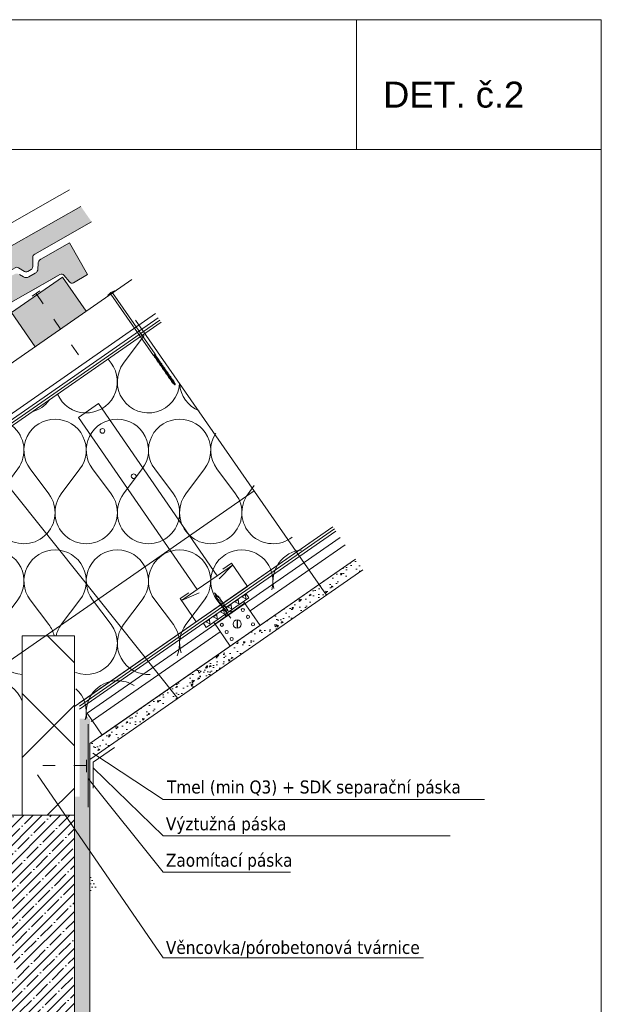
# Model space of a CAD drawing. Header units: millimetres. Extents: x -105824 to -100731, y 43743 to 47488.
# Tile 25 of 25: x -101297 to -100736, y 46519 to 47467. Entities that reach past the tile are written whole.
import ezdxf

# ---------------------------------------------------------------- set-up
doc = ezdxf.new("R2010")
doc.units = ezdxf.units.MM
doc.header["$MEASUREMENT"] = 0
doc.linetypes.add('ASFALT', pattern=[30, 12, -18])
doc.styles.add('GENEROVANÝ_STYL_1', font='tahoma.ttf')
doc.styles.add('GENEROVANÝ_STYL_3', font='txt')
doc.linetypes.add('IZOLACE', pattern='A,0,[1,Detail č.2 DETAIL ŘÍMSY1.Shx,S=7.93651e-07,R=0,X=0,Y=0],-0.4001,0', length=0.4001)
doc.linetypes.add('PE', pattern='A,0,[2,Detail č.2 DETAIL ŘÍMSY1.Shx,S=0.1501,R=0,X=0,Y=0],-0.1501,0', length=0.1501)
pattern_1 = [(94.793134, (-186600.5585, 21199.568), (-7.6340477, 3.59342764), [4.21875, -4.21875]), (154.793134, (-186600.5585, 21199.568), (6.92902346, 4.8145654), [4.21875, -4.21875]), (34.793134, (-186604.3756, 21201.3645), (-0.7050242, 8.40799304), [4.21875, -4.21875])]

# ---------------------------------------------------------------- blocks, each defined once
blk = doc.blocks.new('*X3')
at = {"color": 30, "linetype": 'Continuous', "lineweight": 20, "true_color": 0xff6600}
for p, q in [((-101196.77, 47136.55), (-101178.77, 47160.55)), ((-101208.77, 47136.55), (-101211.67, 47140.41)), ((-101376.77, 47010.55), (-101358.77, 47034.55)), ((-101328.77, 47010.55), (-101346.77, 47034.55)), ((-101316.77, 47010.55), (-101298.77, 47034.55)), ((-101268.77, 47010.55), (-101286.77, 47034.55)), ((-101256.77, 47010.55), (-101238.77, 47034.55)), ((-101208.77, 47010.55), (-101226.77, 47034.55)), ((-101196.77, 47010.55), (-101178.77, 47034.55)), ((-101148.77, 47010.55), (-101166.77, 47034.55)), ((-101136.77, 47010.55), (-101118.77, 47034.55)), ((-101088.77, 47010.55), (-101106.77, 47034.55)), ((-101388.77, 47010.55), (-101392.13, 47015.02)), ((-101076.77, 47010.55), (-101070.81, 47018.51)), ((-101556.77, 46884.55), (-101538.77, 46908.55)), ((-101508.77, 46884.55), (-101526.77, 46908.55)), ((-101496.77, 46884.55), (-101478.77, 46908.55)), ((-101448.77, 46884.55), (-101466.77, 46908.55)), ((-101436.77, 46884.55), (-101418.77, 46908.55)), ((-101388.77, 46884.55), (-101406.77, 46908.55)), ((-101376.77, 46884.55), (-101358.77, 46908.55)), ((-101328.77, 46884.55), (-101346.77, 46908.55)), ((-101316.77, 46884.55), (-101298.77, 46908.55)), ((-101268.77, 46884.55), (-101286.77, 46908.55)), ((-101256.77, 46884.55), (-101238.77, 46908.55)), ((-101208.77, 46884.55), (-101226.77, 46908.55)), ((-101196.77, 46884.55), (-101178.77, 46908.55)), ((-101148.77, 46884.55), (-101166.77, 46908.55)), ((-101136.77, 46884.55), (-101118.77, 46908.55)), ((-101093.38, 46890.69), (-101106.77, 46908.55)), ((-101568.77, 46884.55), (-101572.58, 46889.63)), ((-101616.77, 46758.55), (-101598.77, 46782.55)), ((-101568.77, 46758.55), (-101586.77, 46782.55)), ((-101556.77, 46758.55), (-101538.77, 46782.55)), ((-101508.77, 46758.55), (-101526.77, 46782.55)), ((-101496.77, 46758.55), (-101478.77, 46782.55)), ((-101448.77, 46758.55), (-101466.77, 46782.55)), ((-101628.77, 46758.55), (-101629.16, 46759.06))]:
    blk.add_line(p, q, dxfattribs=at)
for centre, start, end in [((-101202.77, 47178.55), 323.1301, 329.15645), ((-101232.77, 47118.55), 203.44208, 36.8699), ((-101172.77, 47118.55), 143.1301, 356.29732), ((-101112.77, 47118.55), 184.0625, 248.50731), ((-101292.77, 47118.55), 285.59907, 323.9872), ((-101262.77, 47052.55), 90, 216.8699), ((-101262.77, 47052.55), 323.1301, 90), ((-101202.77, 47052.55), 90, 216.8699), ((-101202.77, 47052.55), 323.1301, 90), ((-101142.77, 47052.55), 90, 216.8699), ((-101142.77, 47052.55), 323.1301, 90), ((-101322.77, 47052.55), 323.1301, 51.75009), ((-101082.77, 47052.55), 146.77877, 216.8699), ((-101382.77, 47052.55), 323.1301, 336.62743), ((-101322.77, 47052.55), 197.83618, 216.8699), ((-101412.77, 46992.55), 201.95233, 36.8699), ((-101352.77, 46992.55), 143.1301, 36.8699), ((-101292.77, 46992.55), 143.1301, 36.8699), ((-101232.77, 46992.55), 143.1301, 36.8699), ((-101172.77, 46992.55), 143.1301, 36.8699), ((-101112.77, 46992.55), 143.1301, 36.8699), ((-101052.77, 46992.55), 143.1301, 307.85559), ((-101472.77, 46992.55), 281.57162, 328.01464), ((-101442.77, 46926.55), 90, 216.8699), ((-101442.77, 46926.55), 323.1301, 90), ((-101382.77, 46926.55), 90, 216.8699), ((-101382.77, 46926.55), 323.1301, 90), ((-101322.77, 46926.55), 90, 216.8699), ((-101322.77, 46926.55), 323.1301, 90), ((-101262.77, 46926.55), 90, 216.8699), ((-101262.77, 46926.55), 323.1301, 90), ((-101202.77, 46926.55), 90, 216.8699), ((-101202.77, 46926.55), 323.1301, 90), ((-101142.77, 46926.55), 90, 216.8699), ((-101142.77, 46926.55), 323.1301, 90), ((-101082.77, 46926.55), 90, 216.8699), ((-101082.77, 46926.55), 343.64494, 90), ((-101022.77, 46926.55), 94.73186, 193.53745), ((-101502.77, 46926.55), 323.1301, 53.27933), ((-101502.77, 46926.55), 196.30694, 216.8699), ((-101562.77, 46926.55), 323.1301, 339.29031), ((-101592.77, 46866.55), 200.4537, 36.8699), ((-101532.77, 46866.55), 143.1301, 36.8699), ((-101472.77, 46866.55), 143.1301, 36.8699), ((-101412.77, 46866.55), 143.1301, 36.8699), ((-101352.77, 46866.55), 143.1301, 36.8699), ((-101292.77, 46866.55), 143.1301, 266.50292), ((-101292.77, 46866.55), 14.00176, 36.8699), ((-101232.77, 46866.55), 143.1301, 165.99824), ((-101232.77, 46866.55), 249.80637, 36.8699), ((-101172.77, 46866.55), 143.1301, 273.25136), ((-101172.77, 46866.55), 336.43317, 36.8699), ((-101112.77, 46866.55), 143.1301, 197.93472), ((-101652.77, 46866.55), 321.9331, 331.46852), ((-101622.77, 46800.55), 90, 102.28111), ((-101622.77, 46800.55), 323.1301, 90), ((-101562.77, 46800.55), 90, 216.8699), ((-101562.77, 46800.55), 323.1301, 90), ((-101502.77, 46800.55), 90, 216.8699), ((-101502.77, 46800.55), 323.1301, 90), ((-101442.77, 46800.55), 90, 216.8699), ((-101442.77, 46800.55), 10.32597, 90), ((-101382.77, 46800.55), 90, 169.67403), ((-101382.77, 46800.55), 10.32597, 90), ((-101322.77, 46800.55), 90, 169.67403), ((-101322.77, 46800.55), 20.11533, 90), ((-101262.77, 46800.55), 345.36344, 47.94591), ((-101202.77, 46800.55), 90, 192.35535), ((-101202.77, 46800.55), 57.32918, 90), ((-101652.77, 46740.55), 321.93331, 36.8699), ((-101592.77, 46740.55), 143.1301, 36.8699), ((-101532.77, 46740.55), 143.1301, 36.8699), ((-101472.77, 46740.55), 143.1301, 36.8699), ((-101412.77, 46740.55), 154.21964, 205.78036), ((-101622.77, 46674.55), 90, 102.28098), ((-101622.77, 46674.55), 62.58104, 90), ((-101562.77, 46674.55), 90, 115.64444), ((-101562.77, 46674.55), 65.78788, 90), ((-101502.77, 46674.55), 90, 111.9936), ((-101502.77, 46674.55), 69.43872, 90), ((-101442.77, 46674.55), 90, 107.61248), ((-101442.77, 46674.55), 84.28777, 90)]:
    blk.add_arc(centre, 30, start, end, dxfattribs=at)
blk = doc.blocks.new('výplň_1_1', base_point=(0, 0))
at = {"color": 30, "linetype": 'Continuous', "lineweight": 20, "true_color": 0xff6600}
blk.add_blockref('*X3', (0, 0), dxfattribs=at)

msp = doc.modelspace()

# ---------------------------------------------------------------- hatches: boundary and pattern name
at = {"linetype": 'Continuous', "lineweight": 20, "true_color": 0xff6600}
for points in [[(-101284.24, 47238.4, -0.268535), (-101282.44, 47241.46), (-101227.53, 47272.61), (-101237.96, 47287.63), (-101324.52, 47238.53, 0.255685), (-101330.01, 47216.17), (-101326.13, 47201.56), (-101316.66, 47206.93, 0.198911), (-101315.24, 47208.76), (-101311.71, 47221.52, -0.197952), (-101310.29, 47223.34), (-101301.2, 47228.49, -0.267722), (-101298.16, 47228.47), (-101292.13, 47224.93, 0.270431), (-101289.1, 47224.89), (-101285.84, 47226.74, 0.267947), (-101284.3, 47229.36)], [(-101599.42, 47049.13, 0.255685), (-101604.92, 47026.78), (-101601.03, 47012.17), (-101591.57, 47017.54, 0.198911), (-101590.14, 47019.37), (-101586.62, 47032.13, -0.197952), (-101585.19, 47033.95), (-101576.1, 47039.1, -0.267722), (-101573.07, 47039.08), (-101567.04, 47035.53, 0.270431), (-101564.01, 47035.5), (-101560.75, 47037.35, 0.267947), (-101559.21, 47039.96), (-101559.14, 47049.01, -0.268535), (-101557.35, 47052.07), (-101258.04, 47221.85, -0.364957), (-101254.21, 47221.16), (-101248.94, 47214.78, 0.36397), (-101245.1, 47214.07), (-101231.48, 47221.8), (-101248.83, 47252.39), (-101276.66, 47236.6, 0.267947), (-101279.22, 47232.24), (-101279.26, 47227.56, -0.267952), (-101281.82, 47223.2), (-101288.12, 47219.63, -0.267826), (-101293.18, 47219.67), (-101297.2, 47222.04, 0.267949), (-101302.26, 47222.08), (-101305.24, 47220.39, 0.198913), (-101307.62, 47217.33), (-101310.7, 47206.2, -0.198912), (-101313.08, 47203.15), (-101326.15, 47195.73), (-101329.76, 47202.1)], [(-101255.65, 47219.44), (-101304.92, 47185.2), (-101282.1, 47152.36), (-101232.83, 47186.59)]]:
    msp.add_hatch(color=30, dxfattribs=at).paths.add_polyline_path(points)
h = msp.add_hatch(dxfattribs=at)
h.set_pattern_fill('AR_CONC_0001', color=30, style=0, pattern_type=2)
h.set_pattern_definition([(230, (-214495.819, 151184.403), (-17.9315046, 1.5688034), [1.875, -20.625]), (175, (-214495.819, 151184.403), (-3.4687833, 18.8048033), [1.5, -16.5]), (280.4514, (-214497.313, 151184.534), (14.4627345, 17.2359886), [1.5935047, -17.5285528]), (226.1842, (-214495.819, 151179.403), (-26.6810262, 4.1379754), [2.8125, -30.9375]), (276.6356, (-214498.042, 151179.748), (23.3665676, 24.3529468), [2.390257, -26.292825]), (171.1842, (-214495.82, 151179.403), (23.3665486, 24.352965), [2.25, -24.75]), (201, (-214498.319, 151180.653), (-14.9226763, 10.0654723), [1.875, -20.625]), (146, (-214498.319, 151180.653), (6.0828833, 18.1287511), [1.5, -16.5]), (251.4514, (-214499.562, 151181.492), (21.0055657, 8.0632624), [1.5935047, -17.5285528]), (217.5, (-214495.819, 151184.4033), (0.30399638, 8.32234635), [0, -16.3, 0, -16.75, 0, -16.5625]), (187.5, (-214495.819, 151184.403), (6.57673844, 9.8602928), [0, -9.55, 0, -15.925, 0, -6.3125]), (147.5, (-214490.244, 151184.4033), (-13.3455609, 0.5638718), [0, -6.25, 0, -19.5, 0, -25.875]), (137.5, (-214487.744, 151184.403), (14.5796542, 2.5026246), [0, -8.125, 0, -12.95, 0, -18.375])])
h.paths.add_polyline_path([(-100973.52, 46947.53), (-100984.11, 46940.18), (-101127.88, 46840.29), (-101120.75, 46830.02), (-100966.26, 46937.37), (-100966.13, 46937.45)])
h = msp.add_hatch(dxfattribs=at)
h.set_pattern_fill('TRIANG_0001', color=30, style=0, pattern_type=2)
h.set_pattern_definition(pattern_1)
h.paths.add_polyline_path([(-101075.95, 46910.46), (-101078.8, 46914.56), (-101098.36, 46900.97), (-101095.51, 46896.87)])
h = msp.add_hatch(dxfattribs=at)
h.set_pattern_fill('TRIANG_0001', color=30, style=0, pattern_type=2)
h.set_pattern_definition(pattern_1)
h.paths.add_polyline_path([(-101119.86, 46886.03), (-101117.01, 46881.93), (-101097.29, 46895.63), (-101100.14, 46899.73)])
h = msp.add_hatch(dxfattribs=at)
h.set_pattern_fill('TRIANG_0001', color=30, style=0, pattern_type=2)
h.set_pattern_definition(pattern_1)
h.paths.add_polyline_path([(-101097.29, 46895.63), (-101095.51, 46896.87), (-101098.36, 46900.97), (-101100.14, 46899.73)])
h = msp.add_hatch(dxfattribs=at)
h.set_pattern_fill('ZDIVO2_0001', color=30, style=0, pattern_type=2)
h.set_pattern_definition([(45, (-101263.88, 46787.37), (-124.45, 124.45), []), (45, (-101183.88, 46787.37), (-124.45, 124.45), []), (135, (-101263.88, 46787.37), (124.45, 124.45), []), (135, (-101183.88, 46787.37), (124.45, 124.45), [])])
h.paths.add_polyline_path([(-101244.16, 46700.93), (-101294.6, 46700.93), (-101294.6, 46873.81), (-101244.16, 46873.81)])
h = msp.add_hatch(dxfattribs=at)
h.set_pattern_fill('AR_CONC_0001', color=30, style=0, pattern_type=2)
h.set_pattern_definition([(230, (-214672.357, 151061.738), (-17.9315046, 1.5688034), [1.875, -20.625]), (175, (-214672.357, 151061.738), (-3.4687833, 18.8048033), [1.5, -16.5]), (280.4514, (-214673.851, 151061.868), (14.4627345, 17.2359886), [1.5935047, -17.5285528]), (226.1842, (-214672.357, 151056.738), (-26.6810262, 4.1379754), [2.8125, -30.9375]), (276.6356, (-214674.58, 151057.082), (23.3665676, 24.3529468), [2.390257, -26.292825]), (171.1842, (-214672.357, 151056.738), (23.3665486, 24.352965), [2.25, -24.75]), (201, (-214674.857, 151057.988), (-14.9226763, 10.0654723), [1.875, -20.625]), (146, (-214674.857, 151057.988), (6.0828833, 18.1287511), [1.5, -16.5]), (251.4514, (-214676.1, 151058.826), (21.0055657, 8.0632624), [1.5935047, -17.5285528]), (217.5, (-214672.357, 151061.7376), (0.30399638, 8.32234635), [0, -16.3, 0, -16.75, 0, -16.5625]), (187.5, (-214672.357, 151061.738), (6.57673844, 9.8602928), [0, -9.55, 0, -15.925, 0, -6.3125]), (147.5, (-214666.782, 151061.7376), (-13.3455609, 0.5638718), [0, -6.25, 0, -19.5, 0, -25.875]), (137.5, (-214664.282, 151061.738), (14.5796542, 2.5026246), [0, -8.125, 0, -12.95, 0, -18.375])])
h.paths.add_polyline_path([(-101105.39, 46855.92), (-101229.16, 46769.92), (-101222.02, 46759.65), (-101098, 46845.83)])
h = msp.add_hatch(dxfattribs=at)
h.set_pattern_fill('AR_SAND_0001', color=30, style=0, pattern_type=2)
h.set_pattern_definition([(37.5, (-214672.3567, 150454.025), (-0.1574834, 4.81705942), [0, -3.8, 0, -4.25, 0, -4.0625]), (7.5, (-214672.357, 150454.025), (4.42444176, 7.05536516), [0, -2.05, 0, -3.425, 0, -1.3125]), (327.5, (-214675.4317, 150454.025), (7.78535465, 0.01414763), [0, -1.25, 0, -4.5, 0, -5.875]), (317.5, (-214675.432, 150454.025), (7.5153165, 2.1941889), [0, -0.625, 0, -2.95, 0, -3.375])])
h.paths.add_polyline_path([(-101244.16, 46718.85), (-101244.16, 46191.5), (-101229.16, 46191.5), (-101229.16, 46793.85), (-101239.16, 46793.85), (-101239.16, 46718.85)])
h = msp.add_hatch(dxfattribs=at)
h.set_pattern_fill('ANSI35_0001', color=30, style=0, pattern_type=2)
h.set_pattern_definition([(45, (-214672.357, 150968.822), (-8.8388348, 8.8388348), []), (45, (-214663.518, 150968.822), (-8.8388348, 8.8388348), [15.625, -3.125, 0, -3.125])])
h.paths.add_polyline_path([(-101364.05, 46700.93), (-101624.16, 46700.93), (-101624.16, 46450.93), (-101244.16, 46450.93), (-101244.16, 46700.93), (-101354.35, 46700.93), (-101354.35, 46559.07, 1), (-101308.86, 46559.07), (-101299.16, 46559.07, -1), (-101364.05, 46559.07)])
h = msp.add_hatch(dxfattribs=at)
h.set_pattern_fill('DOTS_0001', color=30, style=0, pattern_type=2)
h.set_pattern_definition([(0, (-214672.3567, 150934.765), (1.5625, 3.125), [0, -3.125])])
h.paths.add_polyline_path([(-101228.66, 46628.07), (-101222.02, 46632.68), (-101228.66, 46642.23)])
h = msp.add_hatch(dxfattribs=at)
h.set_pattern_fill('DOTS_0001', color=30, style=0, pattern_type=2)
h.set_pattern_definition([(0, (-214662.3567, 150934.765), (1.5625, 3.125), [0, -3.125])])
h.paths.add_polyline_path([(-101219.16, 46627.72), (-101218.66, 46628.07), (-101218.66, 46642.23), (-101219.16, 46642.95)])

# ---------------------------------------------------------------- linework, layer by layer
at = {"color": 154, "linetype": 'Continuous', "lineweight": 13}
for p, q in [((-100972.34, 47467.48), (-100972.34, 47342.48)), ((-101736.35, 47342.48), (-100736.35, 47342.48)), ((-101481.38, 47235.61), (-101144.48, 46813.53)), ((-101221.02, 47097.52), (-101240.27, 47084.25)), ((-101106.68, 46931.65), (-101221.02, 47097.52)), ((-101125.94, 46918.38), (-101240.27, 47084.25)), ((-101231.76, 46799.13), (-100987.94, 46968.54)), ((-101217.26, 46778.19), (-100973.4, 46947.63)), ((-101106.72, 46931.62), (-101091.65, 46942.01)), ((-101104.65, 46928.61), (-101091.65, 46942.01)), ((-101125.97, 46918.35), (-101106.72, 46931.62)), ((-101141.05, 46907.96), (-101125.97, 46918.35)), ((-101123.9, 46915.34), (-101141.05, 46907.96)), ((-101109.93, 46886.85), (-101081.2, 46906.81)), ((-101065.23, 46883.82), (-101081.2, 46906.81)), ((-101108.85, 46885.16), (-101080.13, 46905.12)), ((-101109.93, 46886.85), (-101093.95, 46863.86)), ((-101094.15, 46863.72), (-101065.43, 46883.68)), ((-101231.76, 46799.13), (-101217.26, 46778.19))]:
    msp.add_line(p, q, dxfattribs=at)
at = {"color": 48, "linetype": 'Continuous', "lineweight": 20, "true_color": 0x5a400a}
for p, q in [((-101258.63, 47298), (-101330.34, 47257.32)), ((-101248.97, 47303.48), (-101258.63, 47298)), ((-102035.43, 46628.91), (-101188.94, 47217.08)), ((-101304.92, 47185.2), (-101255.65, 47219.44)), ((-101255.65, 47219.44), (-101232.83, 47186.59)), ((-102019.18, 46591.5), (-101166.12, 47184.23)), ((-101304.92, 47185.2), (-101282.1, 47152.36)), ((-102006.91, 46587.84), (-101160.42, 47176.02)), ((-101931.25, 46646.5), (-101163.27, 47180.13)), ((-101185.39, 47178.08), (-101001.25, 46913.06)), ((-101365.67, 46808.66), (-101070.98, 47013.42)), ((-101244.16, 46805.73), (-100995.05, 46978.82)), ((-101239.16, 46809.2), (-100995.05, 46978.82)), ((-101239.16, 46803.12), (-100992.2, 46974.71)), ((-101229.16, 46769.92), (-100973.4, 46947.63)), ((-101229.16, 46754.7), (-100966.26, 46937.37)), ((-101117.01, 46881.93), (-101075.95, 46910.46)), ((-101078.8, 46914.56), (-101075.95, 46910.46)), ((-101119.86, 46886.03), (-101117.01, 46881.93)), ((-101229.16, 46769.92), (-101229.16, 46191.5)), ((-101244.16, 46700.93), (-101629.16, 46700.93)), ((-101244.16, 46700.93), (-101244.16, 46191.5))]:
    msp.add_line(p, q, dxfattribs=at)
at = {"color": 7, "linetype": 'ASFALT', "lineweight": 20}
for p, q in [((-101284.84, 47200.99), (-101277.45, 47206.12)), ((-101281.14, 47203.55), (-101235.49, 47137.86)), ((-101232.54, 46742.42), (-101232.54, 46755.07)), ((-101232.54, 46748.75), (-101287.54, 46748.75))]:
    msp.add_line(p, q, dxfattribs=at)
at = {"color": 7, "linetype": 'Continuous', "lineweight": 20}
for p, q in [((-101210.88, 47202.6), (-101211.83, 47201.94)), ((-101211.83, 47201.94), (-101211.47, 47201.43)), ((-101205.11, 47205.85), (-101211.47, 47201.43)), ((-101209.1, 47203.08), (-101167.99, 47143.8)), ((-101207.32, 47204.31), (-101166.21, 47145.03)), ((-101205.46, 47206.36), (-101206.41, 47205.7)), ((-101205.46, 47206.36), (-101205.11, 47205.85)), ((-101166.36, 47144.92), (-101167.84, 47143.89)), ((-101167.3, 47143.81), (-101166.52, 47144.36)), ((-101165.8, 47144.44), (-101167.22, 47142.68)), ((-101166.27, 47144.31), (-101167.04, 47143.24)), ((-101166.37, 47144.44), (-101166.21, 47145.03)), ((-101166.27, 47144.31), (-101166.37, 47144.44)), ((-101166.27, 47144.31), (-101165.8, 47144.44)), ((-101165.98, 47143.88), (-101165.8, 47144.44)), ((-101167.39, 47143.74), (-101167.99, 47143.8)), ((-101167.04, 47143.24), (-101167.39, 47143.74)), ((-101167.22, 47142.68), (-101167.04, 47143.24)), ((-101167.22, 47142.68), (-101166.74, 47142.81)), ((-101166.74, 47142.81), (-101165.98, 47143.88)), ((-101166.74, 47142.81), (-101166.31, 47142.19)), ((-101165.07, 47143.39), (-101166.49, 47141.63)), ((-101166.49, 47141.63), (-101166.31, 47142.19)), ((-101165.55, 47143.26), (-101166.31, 47142.19)), ((-101166.02, 47141.76), (-101165.25, 47142.84)), ((-101166.02, 47141.76), (-101165.59, 47141.14)), ((-101165.98, 47143.88), (-101165.55, 47143.26)), ((-101164.35, 47142.35), (-101165.77, 47140.59)), ((-101165.77, 47140.59), (-101165.59, 47141.14)), ((-101165.77, 47140.59), (-101165.29, 47140.72)), ((-101164.82, 47142.21), (-101165.59, 47141.14)), ((-101165.55, 47143.26), (-101165.07, 47143.39)), ((-101165.29, 47140.72), (-101164.53, 47141.79)), ((-101165.29, 47140.72), (-101164.86, 47140.1)), ((-101165.25, 47142.84), (-101165.07, 47143.39)), ((-101165.25, 47142.84), (-101164.82, 47142.21)), ((-101163.62, 47141.3), (-101165.04, 47139.54)), ((-101165.04, 47139.54), (-101164.86, 47140.1)), ((-101165.04, 47139.54), (-101164.57, 47139.67)), ((-101164.1, 47141.17), (-101164.86, 47140.1)), ((-101164.82, 47142.21), (-101164.35, 47142.35)), ((-101164.57, 47139.67), (-101163.8, 47140.74)), ((-101164.57, 47139.67), (-101164.14, 47139.05)), ((-101164.53, 47141.79), (-101164.35, 47142.35)), ((-101164.53, 47141.79), (-101164.1, 47141.17)), ((-101162.9, 47140.25), (-101164.32, 47138.5)), ((-101164.32, 47138.5), (-101164.14, 47139.05)), ((-101164.32, 47138.5), (-101163.84, 47138.63)), ((-101163.37, 47140.12), (-101164.14, 47139.05)), ((-101164.1, 47141.17), (-101163.62, 47141.3)), ((-101163.84, 47138.63), (-101163.08, 47139.7)), ((-101163.84, 47138.63), (-101163.41, 47138.01)), ((-101163.8, 47140.74), (-101163.62, 47141.3)), ((-101163.8, 47140.74), (-101163.37, 47140.12)), ((-101162.17, 47139.21), (-101163.59, 47137.45)), ((-101163.59, 47137.45), (-101163.41, 47138.01)), ((-101163.59, 47137.45), (-101163.12, 47137.58)), ((-101162.65, 47139.08), (-101163.41, 47138.01)), ((-101163.37, 47140.12), (-101162.9, 47140.25)), ((-101163.12, 47137.58), (-101162.35, 47138.65)), ((-101163.12, 47137.58), (-101162.69, 47136.96)), ((-101163.08, 47139.7), (-101162.9, 47140.25)), ((-101163.08, 47139.7), (-101162.65, 47139.08)), ((-101161.45, 47138.16), (-101162.87, 47136.4)), ((-101162.87, 47136.4), (-101162.69, 47136.96)), ((-101162.87, 47136.4), (-101162.39, 47136.53)), ((-101161.92, 47138.03), (-101162.69, 47136.96)), ((-101162.65, 47139.08), (-101162.17, 47139.21)), ((-101162.39, 47136.53), (-101161.63, 47137.61)), ((-101162.39, 47136.53), (-101161.96, 47135.91)), ((-101162.35, 47138.65), (-101162.17, 47139.21)), ((-101162.35, 47138.65), (-101161.92, 47138.03)), ((-101160.72, 47137.12), (-101162.14, 47135.36)), ((-101162.14, 47135.36), (-101161.96, 47135.91)), ((-101162.14, 47135.36), (-101161.67, 47135.49)), ((-101161.19, 47136.98), (-101161.96, 47135.91)), ((-101161.92, 47138.03), (-101161.45, 47138.16)), ((-101161.67, 47135.49), (-101160.9, 47136.56)), ((-101161.67, 47135.49), (-101161.23, 47134.87)), ((-101161.63, 47137.61), (-101161.45, 47138.16)), ((-101161.63, 47137.61), (-101161.19, 47136.98)), ((-101160, 47136.07), (-101161.41, 47134.31)), ((-101161.41, 47134.31), (-101161.23, 47134.87)), ((-101161.41, 47134.31), (-101160.94, 47134.44)), ((-101160.47, 47135.94), (-101161.23, 47134.87)), ((-101161.19, 47136.98), (-101160.72, 47137.12)), ((-101160.94, 47134.44), (-101160.17, 47135.51)), ((-101160.94, 47134.44), (-101160.51, 47133.82)), ((-101160.9, 47136.56), (-101160.72, 47137.12)), ((-101160.9, 47136.56), (-101160.47, 47135.94)), ((-101159.27, 47135.02), (-101160.69, 47133.27)), ((-101159.74, 47134.89), (-101160.51, 47133.82)), ((-101160.47, 47135.94), (-101160, 47136.07)), ((-101160.21, 47133.4), (-101159.45, 47134.47)), ((-101160.17, 47135.51), (-101160, 47136.07)), ((-101160.17, 47135.51), (-101159.74, 47134.89)), ((-101159.74, 47134.89), (-101159.27, 47135.02)), ((-101159.45, 47134.47), (-101159.27, 47135.02)), ((-101159.45, 47134.47), (-101159.02, 47133.85)), ((-101160.69, 47133.27), (-101160.51, 47133.82)), ((-101160.69, 47133.27), (-101160.21, 47133.4)), ((-101160.21, 47133.4), (-101159.78, 47132.78)), ((-101158.54, 47133.98), (-101159.96, 47132.22)), ((-101159.96, 47132.22), (-101159.78, 47132.78)), ((-101159.96, 47132.22), (-101159.49, 47132.35)), ((-101159.02, 47133.85), (-101159.78, 47132.78)), ((-101159.49, 47132.35), (-101158.72, 47133.42)), ((-101159.49, 47132.35), (-101159.06, 47131.73)), ((-101157.82, 47132.93), (-101159.24, 47131.17)), ((-101159.24, 47131.17), (-101159.06, 47131.73)), ((-101159.24, 47131.17), (-101158.76, 47131.3)), ((-101158.29, 47132.8), (-101159.06, 47131.73)), ((-101159.02, 47133.85), (-101158.54, 47133.98)), ((-101158.76, 47131.3), (-101158, 47132.38)), ((-101158.76, 47131.3), (-101158.33, 47130.68)), ((-101158.72, 47133.42), (-101158.54, 47133.98)), ((-101158.72, 47133.42), (-101158.29, 47132.8)), ((-101157.09, 47131.89), (-101158.51, 47130.13)), ((-101158.51, 47130.13), (-101158.33, 47130.68)), ((-101158.51, 47130.13), (-101158.04, 47130.26)), ((-101157.57, 47131.75), (-101158.33, 47130.68)), ((-101158.29, 47132.8), (-101157.82, 47132.93)), ((-101158.04, 47130.26), (-101157.27, 47131.33)), ((-101158.04, 47130.26), (-101157.61, 47129.64)), ((-101158, 47132.38), (-101157.82, 47132.93)), ((-101158, 47132.38), (-101157.57, 47131.75)), ((-101156.37, 47130.84), (-101157.79, 47129.08)), ((-101157.79, 47129.08), (-101157.61, 47129.64)), ((-101157.79, 47129.08), (-101157.31, 47129.21)), ((-101156.84, 47130.71), (-101157.61, 47129.64)), ((-101157.57, 47131.75), (-101157.09, 47131.89)), ((-101157.31, 47129.21), (-101156.55, 47130.28)), ((-101157.31, 47129.21), (-101156.88, 47128.59)), ((-101157.27, 47131.33), (-101157.09, 47131.89)), ((-101157.27, 47131.33), (-101156.84, 47130.71)), ((-101155.64, 47129.79), (-101157.06, 47128.04)), ((-101157.06, 47128.04), (-101156.88, 47128.59)), ((-101157.06, 47128.04), (-101156.59, 47128.17)), ((-101156.12, 47129.66), (-101156.88, 47128.59)), ((-101156.84, 47130.71), (-101156.37, 47130.84)), ((-101156.59, 47128.17), (-101155.82, 47129.24)), ((-101156.59, 47128.17), (-101156.16, 47127.55)), ((-101156.55, 47130.28), (-101156.37, 47130.84)), ((-101156.55, 47130.28), (-101156.12, 47129.66)), ((-101154.92, 47128.75), (-101156.34, 47126.99)), ((-101156.34, 47126.99), (-101156.16, 47127.55)), ((-101156.34, 47126.99), (-101155.86, 47127.12)), ((-101155.39, 47128.62), (-101156.16, 47127.55)), ((-101156.12, 47129.66), (-101155.64, 47129.79)), ((-101155.86, 47127.12), (-101155.1, 47128.19)), ((-101155.86, 47127.12), (-101155.43, 47126.5)), ((-101155.82, 47129.24), (-101155.64, 47129.79)), ((-101155.82, 47129.24), (-101155.39, 47128.62)), ((-101154.19, 47127.7), (-101155.61, 47125.94)), ((-101155.61, 47125.94), (-101155.43, 47126.5)), ((-101155.61, 47125.94), (-101155.14, 47126.07)), ((-101154.67, 47127.57), (-101155.43, 47126.5)), ((-101155.39, 47128.62), (-101154.92, 47128.75)), ((-101155.14, 47126.07), (-101154.37, 47127.15)), ((-101155.14, 47126.07), (-101154.71, 47125.45)), ((-101155.1, 47128.19), (-101154.92, 47128.75)), ((-101155.1, 47128.19), (-101154.67, 47127.57)), ((-101153.47, 47126.66), (-101154.89, 47124.9)), ((-101154.89, 47124.9), (-101154.71, 47125.45)), ((-101154.89, 47124.9), (-101154.41, 47125.03)), ((-101153.94, 47126.52), (-101154.71, 47125.45)), ((-101154.67, 47127.57), (-101154.19, 47127.7)), ((-101154.41, 47125.03), (-101153.65, 47126.1)), ((-101154.41, 47125.03), (-101153.98, 47124.41)), ((-101154.37, 47127.15), (-101154.19, 47127.7)), ((-101154.37, 47127.15), (-101153.94, 47126.52)), ((-101152.74, 47125.61), (-101154.16, 47123.85)), ((-101153.22, 47125.48), (-101153.98, 47124.41)), ((-101153.94, 47126.52), (-101153.47, 47126.66)), ((-101153.69, 47123.98), (-101152.92, 47125.05)), ((-101153.65, 47126.1), (-101153.47, 47126.66)), ((-101153.65, 47126.1), (-101153.22, 47125.48)), ((-101153.22, 47125.48), (-101152.74, 47125.61)), ((-101152.92, 47125.05), (-101152.74, 47125.61)), ((-101152.92, 47125.05), (-101152.49, 47124.43)), ((-101154.16, 47123.85), (-101153.98, 47124.41)), ((-101154.16, 47123.85), (-101153.69, 47123.98)), ((-101153.69, 47123.98), (-101153.25, 47123.36)), ((-101152.02, 47124.56), (-101153.43, 47122.81)), ((-101153.43, 47122.81), (-101153.25, 47123.36)), ((-101153.43, 47122.81), (-101152.96, 47122.94)), ((-101152.49, 47124.43), (-101153.25, 47123.36)), ((-101152.96, 47122.94), (-101152.2, 47124.01)), ((-101152.96, 47122.94), (-101152.53, 47122.32)), ((-101151.29, 47123.52), (-101152.71, 47121.76)), ((-101152.71, 47121.76), (-101152.53, 47122.32)), ((-101152.71, 47121.76), (-101152.23, 47121.89)), ((-101151.76, 47123.39), (-101152.53, 47122.32)), ((-101152.49, 47124.43), (-101152.02, 47124.56)), ((-101152.23, 47121.89), (-101151.47, 47122.96)), ((-101152.23, 47121.89), (-101151.8, 47121.27)), ((-101152.2, 47124.01), (-101152.02, 47124.56)), ((-101152.2, 47124.01), (-101151.76, 47123.39)), ((-101150.56, 47122.47), (-101151.98, 47120.71)), ((-101151.98, 47120.71), (-101151.8, 47121.27)), ((-101151.98, 47120.71), (-101151.51, 47120.84)), ((-101151.04, 47122.34), (-101151.8, 47121.27)), ((-101151.76, 47123.39), (-101151.29, 47123.52)), ((-101151.51, 47120.84), (-101150.74, 47121.92)), ((-101151.51, 47120.84), (-101151.08, 47120.22)), ((-101151.47, 47122.96), (-101151.29, 47123.52)), ((-101151.47, 47122.96), (-101151.04, 47122.34)), ((-101149.84, 47121.43), (-101151.26, 47119.67)), ((-101151.26, 47119.67), (-101151.08, 47120.22)), ((-101151.26, 47119.67), (-101150.78, 47119.8)), ((-101150.31, 47121.29), (-101151.08, 47120.22)), ((-101151.04, 47122.34), (-101150.56, 47122.47)), ((-101150.78, 47119.8), (-101150.02, 47120.87)), ((-101150.78, 47119.8), (-101150.35, 47119.18)), ((-101150.74, 47121.92), (-101150.56, 47122.47)), ((-101150.74, 47121.92), (-101150.31, 47121.29)), ((-101149.11, 47120.38), (-101150.53, 47118.62)), ((-101150.53, 47118.62), (-101150.35, 47119.18)), ((-101150.53, 47118.62), (-101150.06, 47118.75)), ((-101149.59, 47120.25), (-101150.35, 47119.18)), ((-101150.31, 47121.29), (-101149.84, 47121.43)), ((-101150.06, 47118.75), (-101149.63, 47118.13)), ((-101150.05, 47118.74), (-101149.28, 47119.81)), ((-101150.02, 47120.87), (-101149.84, 47121.43)), ((-101150.02, 47120.87), (-101149.59, 47120.25)), ((-101148.39, 47119.33), (-101149.81, 47117.58)), ((-101149.81, 47117.58), (-101149.63, 47118.13)), ((-101149.81, 47117.58), (-101149.33, 47117.71)), ((-101148.86, 47119.2), (-101149.63, 47118.13)), ((-101149.59, 47120.25), (-101149.11, 47120.38)), ((-101149.33, 47117.71), (-101148.57, 47118.78)), ((-101148.86, 47117.14), (-101149.33, 47117.71)), ((-101149.29, 47119.82), (-101149.11, 47120.38)), ((-101149.29, 47119.82), (-101148.86, 47119.2)), ((-101147.72, 47118.21), (-101148.98, 47116.67)), ((-101148.98, 47116.67), (-101148.86, 47117.14)), ((-101148.98, 47116.67), (-101148.51, 47116.8)), ((-101148.86, 47119.2), (-101148.39, 47119.33)), ((-101148.14, 47118.16), (-101148.86, 47117.14)), ((-101148.57, 47118.78), (-101148.39, 47119.33)), ((-101148.57, 47118.78), (-101148.14, 47118.16)), ((-101148.51, 47116.8), (-101147.9, 47117.65)), ((-101147.99, 47116.3), (-101148.51, 47116.8)), ((-101148.14, 47118.16), (-101147.72, 47118.21)), ((-101147.16, 47116.93), (-101148.12, 47115.82)), ((-101148.12, 47115.82), (-101147.99, 47116.3)), ((-101148.12, 47115.82), (-101147.64, 47115.95)), ((-101147.57, 47116.9), (-101147.99, 47116.3)), ((-101147.9, 47117.65), (-101147.72, 47118.21)), ((-101147.57, 47116.9), (-101147.9, 47117.65)), ((-101147.64, 47115.95), (-101147.34, 47116.38)), ((-101147.41, 47115.73), (-101147.64, 47115.95)), ((-101147.57, 47116.9), (-101147.16, 47116.93)), ((-101147.34, 47116.38), (-101147.16, 47116.93)), ((-101147.13, 47115.92), (-101147.34, 47116.38)), ((-101109.29, 46915.3), (-101105.77, 46911.74)), ((-101109.29, 46915.3), (-101107.49, 46911.39)), ((-101107.2, 46911.08), (-101107.7, 46909.94)), ((-101103.97, 46910.7), (-101107.7, 46909.94)), ((-101107.5, 46911.37), (-101107.51, 46911.38)), ((-101107.51, 46911.38), (-101107.5, 46911.37)), ((-101107.5, 46911.38), (-101107.51, 46911.38)), ((-101107.51, 46911.38), (-101107.51, 46911.38)), ((-101107.51, 46911.38), (-101107.51, 46911.38)), ((-101107.51, 46911.38), (-101107.51, 46911.38)), ((-101107.51, 46911.38), (-101107.51, 46911.38)), ((-101107.51, 46911.38), (-101107.51, 46911.38)), ((-101107.49, 46911.38), (-101107.5, 46911.39)), ((-101107.5, 46911.39), (-101107.49, 46911.39)), ((-101107.49, 46911.39), (-101107.5, 46911.38)), ((-101107.49, 46911.38), (-101107.5, 46911.39)), ((-101107.5, 46911.39), (-101107.49, 46911.38)), ((-101107.5, 46911.39), (-101107.5, 46911.38)), ((-101107.5, 46911.38), (-101107.49, 46911.38)), ((-101107.5, 46911.38), (-101107.5, 46911.38)), ((-101107.5, 46911.38), (-101107.5, 46911.38)), ((-101107.5, 46911.38), (-101107.5, 46911.38)), ((-101107.5, 46911.38), (-101107.5, 46911.38)), ((-101104.83, 46911.93), (-101107.49, 46911.39)), ((-101107.48, 46911.39), (-101107.49, 46911.4)), ((-101107.49, 46911.4), (-101107.48, 46911.4)), ((-101107.49, 46911.4), (-101107.48, 46911.4)), ((-101107.48, 46911.4), (-101107.49, 46911.4)), ((-101107.49, 46911.4), (-101107.48, 46911.39)), ((-101107.49, 46911.4), (-101107.49, 46911.4)), ((-101107.49, 46911.4), (-101107.48, 46911.39)), ((-101107.49, 46911.39), (-101107.44, 46911.39)), ((-101107.48, 46911.39), (-101107.49, 46911.38)), ((-101107.49, 46911.39), (-101107.44, 46911.39)), ((-101107.49, 46911.38), (-101107.49, 46911.38)), ((-101107.49, 46911.38), (-101107.49, 46911.38)), ((-101107.48, 46911.4), (-101107.48, 46911.4)), ((-101107.48, 46911.4), (-101107.48, 46911.39)), ((-101107.48, 46911.4), (-101107.48, 46911.4)), ((-101107.48, 46911.39), (-101107.48, 46911.39)), ((-101107.48, 46911.39), (-101107.48, 46911.39)), ((-101107.48, 46911.39), (-101107.48, 46911.39)), ((-101106.35, 46909.85), (-101106.85, 46908.7)), ((-101103.12, 46909.47), (-101106.85, 46908.7)), ((-101105.49, 46908.62), (-101105.99, 46907.47)), ((-101102.26, 46908.24), (-101105.99, 46907.47)), ((-101105.78, 46911.73), (-101105.79, 46911.73)), ((-101105.79, 46911.73), (-101105.79, 46911.73)), ((-101105.78, 46911.73), (-101105.79, 46911.73)), ((-101105.79, 46911.73), (-101105.79, 46911.73)), ((-101105.79, 46911.73), (-101105.79, 46911.73)), ((-101105.79, 46911.73), (-101105.79, 46911.73)), ((-101105.79, 46911.73), (-101105.79, 46911.73)), ((-101105.79, 46911.73), (-101105.79, 46911.73)), ((-101105.77, 46911.74), (-101105.78, 46911.74)), ((-101105.78, 46911.74), (-101105.77, 46911.74)), ((-101105.77, 46911.74), (-101105.78, 46911.74)), ((-101105.78, 46911.74), (-101105.77, 46911.73)), ((-101105.77, 46911.73), (-101105.78, 46911.74)), ((-101105.77, 46911.74), (-101105.78, 46911.74)), ((-101105.78, 46911.74), (-101105.77, 46911.73)), ((-101105.77, 46911.73), (-101105.78, 46911.74)), ((-101105.78, 46911.74), (-101105.78, 46911.73)), ((-101105.78, 46911.73), (-101105.78, 46911.73)), ((-101105.78, 46911.73), (-101105.78, 46911.73)), ((-101105.76, 46911.74), (-101105.77, 46911.75)), ((-101105.77, 46911.75), (-101105.76, 46911.75)), ((-101105.77, 46911.75), (-101105.77, 46911.75)), ((-101105.77, 46911.75), (-101105.76, 46911.75)), ((-101105.76, 46911.75), (-101105.77, 46911.75)), ((-101105.77, 46911.75), (-101105.76, 46911.74)), ((-101105.77, 46911.75), (-101105.77, 46911.75)), ((-101105.76, 46911.74), (-101105.77, 46911.74)), ((-101105.77, 46911.74), (-101105.77, 46911.74)), ((-101105.77, 46911.74), (-101105.77, 46911.74)), ((-101105.76, 46911.75), (-101105.76, 46911.75)), ((-101105.76, 46911.75), (-101105.76, 46911.75)), ((-101105.76, 46911.75), (-101105.76, 46911.74)), ((-101105.76, 46911.74), (-101105.76, 46911.75)), ((-101105.76, 46911.75), (-101105.76, 46911.74)), ((-101104.83, 46911.93), (-101105.33, 46910.79)), ((-101104.64, 46907.39), (-101105.13, 46906.24)), ((-101101.4, 46907.01), (-101105.13, 46906.24)), ((-101103.97, 46910.7), (-101104.47, 46909.55)), ((-101103.12, 46909.47), (-101103.61, 46908.32)), ((-101102.26, 46908.24), (-101102.76, 46907.09)), ((-101101.4, 46907.01), (-101101.9, 46905.86)), ((-101103.78, 46906.16), (-101104.28, 46905.01)), ((-101100.55, 46905.77), (-101104.28, 46905.01)), ((-101102.92, 46904.93), (-101103.42, 46903.78)), ((-101099.69, 46904.54), (-101103.42, 46903.78)), ((-101102.07, 46903.69), (-101102.57, 46902.55)), ((-101098.84, 46903.31), (-101102.57, 46902.55)), ((-101101.21, 46902.46), (-101101.71, 46901.31)), ((-101097.98, 46902.08), (-101101.71, 46901.31)), ((-101100.55, 46905.77), (-101101.05, 46904.63)), ((-101100.36, 46901.23), (-101100.85, 46900.08)), ((-101097.12, 46900.85), (-101100.85, 46900.08)), ((-101099.69, 46904.54), (-101100.19, 46903.39)), ((-101099.5, 46900), (-101100, 46898.85)), ((-101096.27, 46899.61), (-101100, 46898.85)), ((-101098.84, 46903.31), (-101099.33, 46902.16)), ((-101097.62, 46897.08), (-101098.94, 46899.07)), ((-101097.98, 46902.08), (-101098.48, 46900.93)), ((-101097.12, 46900.85), (-101097.62, 46899.7)), ((-101096.79, 46898.46), (-101096.79, 46898.46)), ((-101096.79, 46898.46), (-101096.79, 46898.46)), ((-101096.79, 46898.46), (-101096.79, 46898.46)), ((-101096.79, 46898.46), (-101096.79, 46898.46)), ((-101096.79, 46898.46), (-101096.79, 46898.46)), ((-101096.78, 46898.47), (-101096.77, 46898.46)), ((-101096.78, 46898.45), (-101096.78, 46898.46)), ((-101096.78, 46898.46), (-101096.78, 46898.45)), ((-101096.77, 46898.46), (-101096.78, 46898.46)), ((-101096.78, 46898.46), (-101096.77, 46898.46)), ((-101096.77, 46898.46), (-101096.78, 46898.46)), ((-101096.78, 46898.46), (-101096.78, 46898.46)), ((-101096.27, 46899.61), (-101096.77, 46898.47)), ((-101096.77, 46898.47), (-101096.29, 46897.99)), ((-101096.77, 46898.47), (-101096.72, 46898.47)), ((-101096.76, 46898.46), (-101096.77, 46898.47)), ((-101096.77, 46898.47), (-101096.77, 46898.47)), ((-101096.77, 46898.47), (-101096.77, 46898.46)), ((-101096.77, 46898.46), (-101096.77, 46898.47)), ((-101096.77, 46898.47), (-101096.77, 46898.46)), ((-101096.77, 46898.46), (-101096.77, 46898.46)), ((-101096.77, 46898.46), (-101096.77, 46898.46)), ((-101096.76, 46898.46), (-101096.77, 46898.46)), ((-101096.77, 46898.46), (-101096.77, 46898.46)), ((-101096.76, 46898.48), (-101096.76, 46898.48)), ((-101096.76, 46898.48), (-101096.76, 46898.48)), ((-101096.76, 46898.48), (-101096.76, 46898.48)), ((-101096.76, 46898.48), (-101096.76, 46898.47)), ((-101096.76, 46898.47), (-101096.76, 46898.48)), ((-101096.76, 46898.48), (-101096.76, 46898.47)), ((-101096.76, 46898.48), (-101096.76, 46898.48)), ((-101096.76, 46898.47), (-101096.76, 46898.47)), ((-101096.76, 46898.47), (-101096.76, 46898.46)), ((-101096.75, 46898.47), (-101096.75, 46898.47)), ((-101096.75, 46898.47), (-101096.75, 46898.47)), ((-101096.75, 46898.47), (-101096.75, 46898.47)), ((-101091.75, 46897.05), (-101092.04, 46897.48)), ((-101098.32, 46892.48), (-101098.61, 46892.91)), ((-101091.75, 46897.05), (-101098.32, 46892.48)), ((-101087.18, 46889.12), (-101087.4, 46881.12)), ((-101086.88, 46889.12), (-101087.11, 46881.12))]:
    msp.add_line(p, q, dxfattribs=at)
at = {"color": 7, "linetype": 'PE', "lineweight": 13}
for p, q in [((-101934.06, 46641.5), (-101161.84, 47178.08)), ((-101239.16, 46806.16), (-100993.62, 46976.77))]:
    msp.add_line(p, q, dxfattribs=at)
at = {"color": 30, "linetype": 'IZOLACE', "lineweight": 20, "true_color": 0xff6600}
for p, q in [((-101074.88, 46897.71), (-100983.05, 46961.52)), ((-101227.94, 46791.36), (-101103.6, 46877.75))]:
    msp.add_line(p, q, dxfattribs=at)
at = {"color": 154, "linetype": 'Continuous', "lineweight": 13}
for points in [[(-101801.52, 47467.48), (-100736.35, 47467.48), (-100736.35, 46032.48), (-101801.52, 46032.48)], [(-101133.95, 46915.28), (-101142.18, 46909.61), (-101126.86, 46887.38), (-101077.46, 46921.43), (-101092.78, 46943.66), (-101101.02, 46937.98)]]:
    msp.add_lwpolyline(points, dxfattribs=at)
at = {"color": 48, "linetype": 'Continuous', "lineweight": 20, "true_color": 0x5a400a}
for points in [[(-101227.53, 47272.61), (-101282.44, 47241.46, 0.268535), (-101284.24, 47238.4), (-101284.3, 47229.36, -0.267947), (-101285.84, 47226.74), (-101289.1, 47224.89, -0.270431), (-101292.13, 47224.93), (-101298.16, 47228.47, 0.267722), (-101301.2, 47228.49), (-101310.29, 47223.34, 0.197952), (-101311.71, 47221.52), (-101315.24, 47208.76, -0.198911), (-101316.66, 47206.93), (-101326.13, 47201.56), (-101330.01, 47216.17, -0.255685), (-101324.52, 47238.53), (-101237.96, 47287.63)], [(-101297.2, 47222.04), (-101293.18, 47219.67, 0.267826), (-101288.12, 47219.63), (-101281.82, 47223.2, 0.267952), (-101279.26, 47227.56), (-101279.22, 47232.24, -0.267947), (-101276.66, 47236.6), (-101248.83, 47252.39), (-101231.48, 47221.8), (-101245.1, 47214.07, -0.36397), (-101248.94, 47214.78), (-101254.21, 47221.16, 0.364957), (-101258.04, 47221.85), (-101285.35, 47206.36)], [(-101260.68, 47220.36), (-101557.35, 47052.07, 0.268535)]]:
    msp.add_lwpolyline(points, format="xyb", dxfattribs=at)
at = {"color": 7, "linetype": 'Continuous', "lineweight": 13, "flags": 128}
msp.add_lwpolyline([(-101244.16, 46700.93), (-101294.6, 46700.93), (-101294.6, 46873.81), (-101244.16, 46873.81)], close=True, dxfattribs=at)
at = {"color": 7, "linetype": 'Continuous', "lineweight": 13}
msp.add_lwpolyline([(-101230.85, 46788.75), (-101230.85, 46708.75)], dxfattribs=at)
at = {"color": 7, "linetype": 'Continuous', "lineweight": 20}
for points in [[(-101226.03, 46751.91), (-101205.5, 46766.18)], [(-101226.03, 46751.91), (-101226.03, 46726.91)]]:
    msp.add_lwpolyline(points, dxfattribs=at)
at = {"color": 154, "linetype": 'Continuous', "lineweight": 13, "flags": 128}
for points in [[(-101226.4, 46760.85), (-101158.66, 46716.12), (-100848.86, 46716.12)], [(-101226.03, 46746.65), (-101158.66, 46681.12), (-100881.86, 46681.12)], [(-101279.82, 46739.73), (-101158.66, 46563.64), (-100907.86, 46563.57)], [(-101230.85, 46736.15), (-101158.66, 46646.12), (-101035.86, 46646.12)]]:
    msp.add_lwpolyline(points, dxfattribs=at)
at = {"color": 154, "linetype": 'Continuous', "lineweight": 13}
for centre, radius in [((-101217.14, 47071.3), 2.26), ((-101187.03, 47027.61), 2.26), ((-101081.78, 46898.72), 1.5), ((-101076.92, 46892.05), 1.5), ((-101102.09, 46884.33), 1.5), ((-101097.38, 46877.55), 1.5), ((-101072.1, 46884.8), 1.5), ((-101092.67, 46870.78), 1.5)]:
    msp.add_circle(centre, radius, dxfattribs=at)
at = {"color": 7, "linetype": 'Continuous', "lineweight": 20}
msp.add_circle((-101087.29, 46885.12), 4, dxfattribs=at)
for centre, radius, start, end in [((-101205.19, 47199.16), 6.65, 100.56819, 148.9163), ((-101147.3, 47115.86), 0.175, 220.06085, 29.42364), ((-101094.22, 46900.5), 3.25, 230.47751, 298.10666), ((-101092.46, 46897.19), 0.5, 34.79068, 118.10666), ((-101098.2, 46893.2), 0.5, 131.4747, 214.79068), ((-101100.69, 46896.01), 3.25, 311.4747, 19.10386)]:
    msp.add_arc(centre, radius, start, end, dxfattribs=at)
for p in [(-101107.5, 46911.38), (-101105.78, 46911.73), (-101096.77, 46898.46)]:
    msp.add_point(p, dxfattribs=at)

# ---------------------------------------------------------------- block references
at = {"color": 30, "linetype": 'Continuous', "lineweight": 20, "true_color": 0xff6600}
msp.add_blockref('výplň_1_1', (0, 0), dxfattribs=at)

# ---------------------------------------------------------------- texts
at = {"color": 154, "linetype": 'Continuous', "lineweight": 13, "attachment_point": 7}
for s, insert, char_height, style in [('\\A1;{\\pql;\\fArial|b0|i0|c238|p38;DET. č.\\fArial|b0|i0|c238|p38;2}', (-100946.57, 47382.41), 25, 'GENEROVANÝ_STYL_3'), ('\\A1;{\\pql;\\fTahoma|b0|i0|c238|p34;Tmel \\fTahoma|b0|i0|c238|p34;(\\fTahoma|b0|i0|c238|p34;min Q3\\fTahoma|b0|i0|c238|p34;)\\fTahoma|b0|i0|c238|p34; + SDK separační páska}', (-101154.9, 46718.31), 12.5, 'GENEROVANÝ_STYL_1'), ('\\A1;{\\pql;\\fTahoma|b0|i0|c238|p34;Výztužná páska }', (-101155.98, 46682.78), 12.5, 'GENEROVANÝ_STYL_1'), ('\\A1;{\\pql;\\fTahoma|b0|i0|c238|p34;Zaomítací páska}', (-101155.98, 46647.78), 12.5, 'GENEROVANÝ_STYL_1'), ('\\A1;{\\pql;\\fTahoma|b0|i0|c238|p34;Věncovka/pórobeton\\fTahoma|b0|i0|c238|p34;ová\\fTahoma|b0|i0|c238|p34; tvárnice}', (-101155.98, 46563.7), 12.5, 'GENEROVANÝ_STYL_1')]:
    msp.add_mtext(s, dxfattribs=dict(at, insert=insert, char_height=char_height, style=style))

doc.saveas('drawing.dxf')
